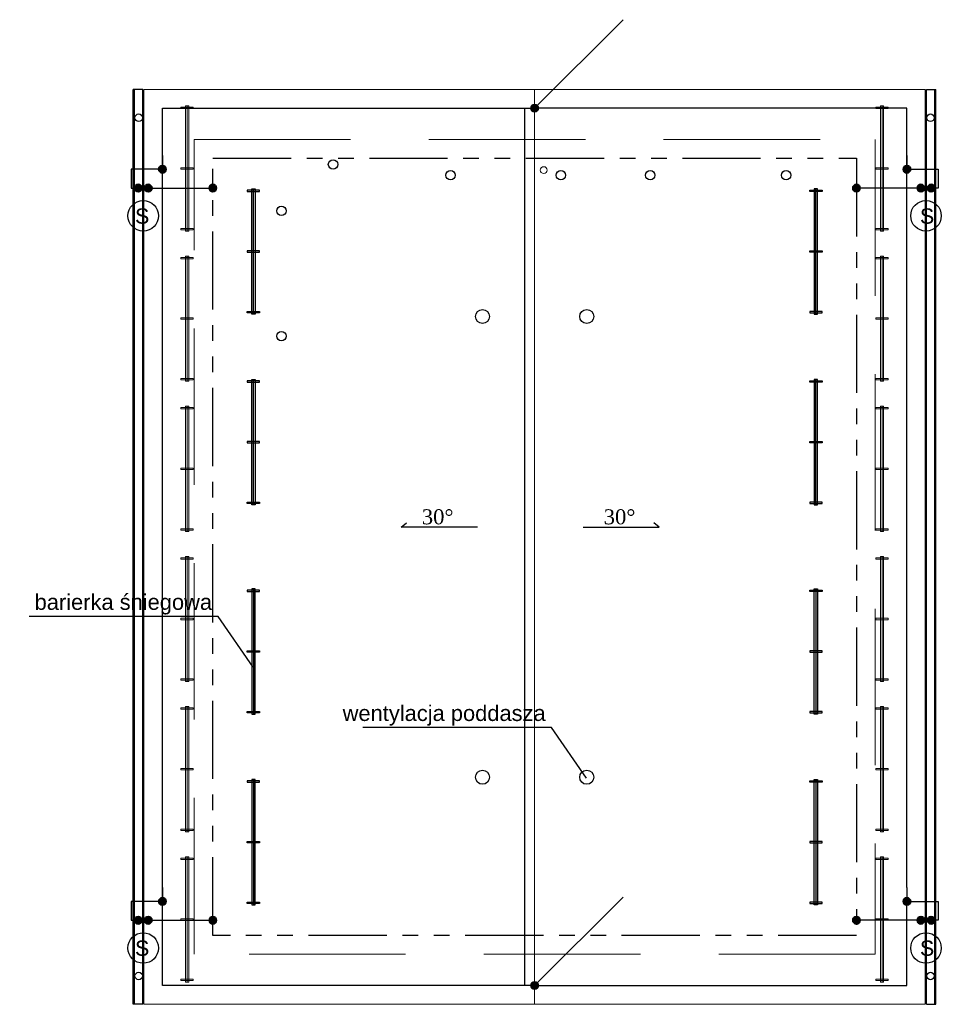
# Model space of a CAD drawing. Header units: millimetres. Extents: x 30042 to 52526, y 144 to 6858.
# Tile 24 of 28: x 41278 to 42750, y 5285 to 6858. Entities that reach past the tile are written whole.
import ezdxf

# ---------------------------------------------------------------- set-up
doc = ezdxf.new("R2010")
doc.units = ezdxf.units.MM
doc.header["$LTSCALE"] = 100
for name, pattern in [('0.50mmSolid', [0]), ('DASHED', [0.75, 0.5, -0.25]), ('POZORNA', [2.5, 1.25, -0.25, 0.25, -0.25, 0.25, -0.25])]:
    doc.linetypes.add(name, pattern=pattern)
doc.layers.add('2DS_PLS_KAN', color=7, linetype='Continuous', lineweight=70, true_color=0xa50000)
doc.layers.add('dach', color=7, linetype='Continuous', lineweight=20, true_color=0xd60036)
for name, color, linetype, lineweight in [('_0', 7, 'Continuous', 0), ('kominy', 252, 'Continuous', 13), ('sciany_wew', 7, 'Continuous', 18)]:
    doc.layers.add(name, color=color, linetype=linetype, lineweight=lineweight)
doc.layers.add('ODGROMOWA_ELEMENTY', color=6, linetype='Continuous', true_color=0xff00ff)
doc.layers.add('PDF _Geometria', color=7, linetype='Continuous')
doc.styles.add('PDF Arial', font='arial.ttf')
doc.styles.get("Standard").update_dxf_attribs({"font": 'arial.ttf'})
doc.dimstyles.new('Dach', dxfattribs={"dimtxt": 18, "dimasz": 1.5, "dimexe": 6, "dimexo": 30, "dimgap": 3, "dimtad": 1, "dimdec": 0, "dimlfac": 0.2, "dimzin": 0, "dimdsep": 46, "dimtxsty": 'Standard', "dimblk": 'DOT', "dimcen": 5, "dimclrd": 1, "dimclre": 6, "dimclrt": 3, "dimaunit": 1, "dimadec": 1, "dimazin": 0, "dimtfac": 1, "dimtdec": 0, "dimtofl": 0, "dimtmove": 0, "dimatfit": 3, "dimfxl": 1, "dimtolj": 1, "dimtzin": 0, "dimarcsym": 0})

# ---------------------------------------------------------------- blocks, each defined once
blk = doc.blocks.new('222')
for p, q in [((3.6, 117.2), (3.6, -4.2)), ((3.6, -4.2), (-3.6, 4.2))]:
    blk.add_line(p, q)
blk = doc.blocks.new('snieg')
at = {"layer": 'kominy'}
for points in [[(110.8, 0), (110.8, 5), (-89.2, 5), (-89.2, 0)], [(110.8, 0), (110.8, 2.5), (-89.2, 2.5), (-89.2, 0)], [(-87.2, 12.5), (-85, 12.5), (-85, -7.2), (-87.2, -7.2)], [(9.6, 12.5), (11.8, 12.5), (11.8, -7.2), (9.6, -7.2)], [(108.6, 12.5), (106.5, 12.5), (106.5, -7.2), (108.6, -7.2)]]:
    blk.add_lwpolyline(points, close=True, dxfattribs=at)
blk = doc.blocks.new('*U696')
at = {"layer": '_0', "xscale": -1, "rotation": 180}
blk.add_blockref('snieg', (-10.8, 2.6), dxfattribs=at)
blk = doc.blocks.new('*U697')
at = {"layer": '2DS_PLS_KAN', "color": 0, "linetype": 'ByBlock', "lineweight": -2, "transparency": 16777216}
for p in [(0, 0), (240, 0), (480, 0), (720, 0), (960, 0), (1200, 0)]:
    blk.add_blockref('*U696', p, dxfattribs=at)
blk = doc.blocks.new('*U698')
at = {"layer": '_0', "xscale": -1, "rotation": 180}
blk.add_blockref('snieg', (-10.8, 2.6), dxfattribs=at)
blk = doc.blocks.new('*U699')
at = {"layer": '2DS_PLS_KAN', "color": 0, "linetype": 'ByBlock', "lineweight": -2, "transparency": 16777216}
for p in [(0, 0), (240, 0), (480, 0), (720, 0), (960, 0), (1200, 0)]:
    blk.add_blockref('*U698', p, dxfattribs=at)
blk = doc.blocks.new('barierka')
at = {"color": 0}
for points in [[(5525.1, 5068.3), (5525.1, 5073.3), (5325.1, 5073.3), (5325.1, 5068.3)], [(5525.1, 5068.3), (5525.1, 5070.8), (5325.1, 5070.8), (5325.1, 5068.3)], [(5327.1, 5080.8), (5329.3, 5080.8), (5329.3, 5061.1), (5327.1, 5061.1)], [(5423.9, 5080.8), (5426.1, 5080.8), (5426.1, 5061.1), (5423.9, 5061.1)], [(5523.1, 5080.8), (5520.9, 5080.8), (5520.9, 5061.1), (5523.1, 5061.1)]]:
    blk.add_lwpolyline(points, close=True, dxfattribs=at)
blk = doc.blocks.new('_Dot')
at = {"color": 0, "linetype": 'ByBlock', "lineweight": -2}
blk.add_line((-0.5, 0), (-1, 0), dxfattribs=at)
at = {"color": 0, "linetype": 'ByBlock', "const_width": 0.5}
blk.add_lwpolyline([(-0.25, 0, 1), (0.25, 0, 1)], format="xyb", close=True, dxfattribs=at)

msp = doc.modelspace()

# ---------------------------------------------------------------- hatches: boundary and pattern name
at = {"layer": 'ODGROMOWA_ELEMENTY'}
h = msp.add_hatch(color=256, dxfattribs=at)
h.dxf.hatch_style = 1
edge = h.paths.add_edge_path()
edge.add_arc((42100.6, 6717.1), 6.02, 0, 360)
h = msp.add_hatch(color=256, dxfattribs=at)
h.dxf.hatch_style = 1
edge = h.paths.add_edge_path()
edge.add_arc((41506, 6619.4), 6.02, 0, 360)
h = msp.add_hatch(color=256, dxfattribs=at)
h.dxf.hatch_style = 1
edge = h.paths.add_edge_path()
edge.add_arc((42695.2, 6619.4), 6.02, 0, 360)
h = msp.add_hatch(color=256, dxfattribs=at)
h.dxf.hatch_style = 1
edge = h.paths.add_edge_path()
edge.add_arc((41467.4, 6589.4), 6.02, 0, 360)
h = msp.add_hatch(color=256, dxfattribs=at)
h.dxf.hatch_style = 1
edge = h.paths.add_edge_path()
edge.add_arc((41483.5, 6589.4), 6.02, 0, 360)
h = msp.add_hatch(color=256, dxfattribs=at)
h.dxf.hatch_style = 1
edge = h.paths.add_edge_path()
edge.add_arc((41586.6, 6589.4), 6.02, 0, 360)
h = msp.add_hatch(color=256, dxfattribs=at)
h.dxf.hatch_style = 1
edge = h.paths.add_edge_path()
edge.add_arc((42614.6, 6589.4), 6.02, 0, 360)
h = msp.add_hatch(color=256, dxfattribs=at)
h.dxf.hatch_style = 1
edge = h.paths.add_edge_path()
edge.add_arc((42717.7, 6589.4), 6.02, 0, 360)
h = msp.add_hatch(color=256, dxfattribs=at)
h.dxf.hatch_style = 1
edge = h.paths.add_edge_path()
edge.add_arc((42733.8, 6589.4), 6.02, 0, 360)
h = msp.add_hatch(color=256, dxfattribs=at)
h.dxf.hatch_style = 1
edge = h.paths.add_edge_path()
edge.add_arc((41506, 5449.4), 6.02, 0, 360)
h = msp.add_hatch(color=256, dxfattribs=at)
h.dxf.hatch_style = 1
edge = h.paths.add_edge_path()
edge.add_arc((42695.2, 5449.4), 6.02, 0, 360)
h = msp.add_hatch(color=256, dxfattribs=at)
h.dxf.hatch_style = 1
edge = h.paths.add_edge_path()
edge.add_arc((41467.4, 5419.4), 6.02, 0, 360)
h = msp.add_hatch(color=256, dxfattribs=at)
h.dxf.hatch_style = 1
edge = h.paths.add_edge_path()
edge.add_arc((41483.5, 5419.4), 6.02, 0, 360)
h = msp.add_hatch(color=256, dxfattribs=at)
h.dxf.hatch_style = 1
edge = h.paths.add_edge_path()
edge.add_arc((41586.6, 5419.4), 6.02, 0, 360)
h = msp.add_hatch(color=256, dxfattribs=at)
h.dxf.hatch_style = 1
edge = h.paths.add_edge_path()
edge.add_arc((42614.6, 5419.4), 6.02, 0, 360)
h = msp.add_hatch(color=256, dxfattribs=at)
h.dxf.hatch_style = 1
edge = h.paths.add_edge_path()
edge.add_arc((42717.7, 5419.4), 6.02, 0, 360)
h = msp.add_hatch(color=256, dxfattribs=at)
h.dxf.hatch_style = 1
edge = h.paths.add_edge_path()
edge.add_arc((42733.8, 5419.4), 6.02, 0, 360)
h = msp.add_hatch(color=256, dxfattribs=at)
h.dxf.hatch_style = 1
edge = h.paths.add_edge_path()
edge.add_arc((42100.6, 5315.1), 6.02, 0, 360)

# ---------------------------------------------------------------- linework, layer by layer
for p, q in [((41459.6, 5285.1), (41459.6, 6747.1)), ((41461.6, 5285.1), (41461.6, 6747.1)), ((41474.6, 5285.1), (41474.6, 6747.1)), ((42726.6, 5285.1), (42726.6, 6747.1)), ((42739.6, 5285.1), (42739.6, 6747.1)), ((42741.6, 5285.1), (42741.6, 6747.1)), ((41474.6, 5285.1), (41459.6, 5285.1)), ((42726.6, 5285.1), (42741.6, 5285.1))]:
    msp.add_line(p, q)
for points in [[(41474.6, 6747.1), (41459.6, 6747.1)], [(42726.6, 6747.1), (42741.6, 6747.1)]]:
    msp.add_lwpolyline(points)
for centre, radius in [((41468.3, 6701.8), 6), ((42732.9, 6701.8), 6), ((42017.4, 6384.2), 11.2), ((42183.8, 6384.2), 11.2), ((42017.4, 5647.9), 11.2), ((42183.8, 5647.9), 11.2), ((41468.3, 5330.3), 6), ((42732.9, 5330.3), 6)]:
    msp.add_circle(centre, radius)
at = {"color": 1, "linetype": '0.50mmSolid'}
for centre in [(41778.6, 6627.1), (41966.3, 6609.9), (42142.6, 6609.9), (42285.3, 6609.9), (42502.3, 6609.9), (41696.3, 6552.9), (41696.3, 6352.9)]:
    msp.add_circle(centre, 7.5, dxfattribs=at)
at = {"layer": 'dach'}
msp.add_lwpolyline([(41476.6, 6747.1), (42724.6, 6747.1), (42724.6, 5285.1), (41476.6, 5285.1)], close=True, dxfattribs=at)
at = {"layer": 'ODGROMOWA_ELEMENTY'}
for points in [[(42100.6, 6717.1), (42242, 6858.5)], [(41506, 5471.6), (41506, 6717.1), (42100.6, 6717.1)], [(42100.6, 5315.1), (42085, 5315.1), (42085, 6717.1), (42100.6, 6717.1)], [(42695.2, 5471.6), (42695.2, 6717.1), (42100.6, 6717.1)], [(41506, 6641.5), (41506, 6619.4), (41456, 6619.4), (41456, 6589.4), (41586.6, 6589.4)], [(42695.2, 6641.5), (42695.2, 6619.4), (42745.2, 6619.4), (42745.2, 6589.4), (42614.6, 6589.4)], [(41506, 5471.6), (41506, 5449.4), (41456, 5449.4), (41456, 5419.4), (41586.6, 5419.4)], [(42085, 5315.1), (41506, 5315.1), (41506, 5471.6)], [(42695.2, 5471.6), (42695.2, 5449.4), (42745.2, 5449.4), (42745.2, 5419.4), (42614.6, 5419.4)], [(42100.6, 5315.1), (42242, 5456.5)], [(42100.6, 5315.1), (42695.2, 5315.1), (42695.2, 5449.4)]]:
    msp.add_lwpolyline(points, dxfattribs=at)
at = {"layer": 'ODGROMOWA_ELEMENTY', "linetype": 'POZORNA'}
msp.add_lwpolyline([(41586.6, 6637.1), (42614.6, 6637.1), (42614.6, 5395.1), (41586.6, 5395.1)], close=True, dxfattribs=at)
at = {"layer": 'ODGROMOWA_ELEMENTY'}
for centre in [(41475.5, 6545), (42725.7, 6545), (41475.5, 5375), (42725.7, 5375)]:
    msp.add_circle(centre, 24.4, dxfattribs=at)
at = {"layer": 'PDF _Geometria', "color": 6, "lineweight": 35}
for centre in [(42100.6, 6717.1), (41506, 6619.4), (42695.2, 6619.4), (41467.4, 6589.4), (41483.5, 6589.4), (41586.6, 6589.4), (42614.6, 6589.4), (42717.7, 6589.4), (42733.8, 6589.4), (41506, 5449.4), (42695.2, 5449.4), (41467.4, 5419.4), (41483.5, 5419.4), (41586.6, 5419.4), (42614.6, 5419.4), (42717.7, 5419.4), (42733.8, 5419.4), (42100.6, 5315.1)]:
    msp.add_circle(centre, 6.02, dxfattribs=at)
at = {"layer": 'sciany_wew'}
msp.add_lwpolyline([(42100.6, 6747.1), (42100.6, 5285.1)], dxfattribs=at)
at = {"layer": 'sciany_wew', "linetype": 'DASHED', "ltscale": 5}
msp.add_lwpolyline([(41556.6, 6667.1), (42644.6, 6667.1), (42644.6, 5365.1), (41556.6, 5365.1)], close=True, dxfattribs=at)
at = {"layer": 'sciany_wew'}
msp.add_circle((42115.2, 6618.1), 5.5, dxfattribs=at)
msp.add_circle((42115.2, 6618.1), 5.5, dxfattribs=at)

# ---------------------------------------------------------------- block references
at = {"color": 0, "xscale": -1}
for p, rotation in [((46722.3, 11913.1), 89.99999999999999), ((46722.3, 11608.4), 89.99999999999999), ((37478.9, 423.7), 270), ((37478.9, 119), 270)]:
    msp.add_blockref('barierka', p, dxfattribs=dict(at, rotation=rotation))
at = {"color": 0}
for p, rotation in [((37478.9, 11913.1), 270), ((37478.9, 11608.4), 270), ((46722.3, 423.7), 90), ((46722.3, 119), 90)]:
    msp.add_blockref('barierka', p, dxfattribs=dict(at, rotation=rotation))
at = {"rotation": 270}
msp.add_blockref('222', (41891.9, 6051.1), dxfattribs=at)
at = {"xscale": -1, "rotation": 89.99999999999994}
msp.add_blockref('222', (42295.3, 6051.1), dxfattribs=at)
at = {"layer": '2DS_PLS_KAN', "rotation": 270}
msp.add_blockref('*U699', (41545.6, 6620.7), dxfattribs=at)
at = {"layer": '2DS_PLS_KAN', "xscale": -1, "rotation": 89.99999999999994}
msp.add_blockref('*U697', (42655.6, 6620.7), dxfattribs=at)

# ---------------------------------------------------------------- texts
at = {"char_height": 24, "attachment_point": 3}
for insert, width in [((41971.1, 6076.1), 60.931), ((42261.6, 6076.1), 49.505)]:
    msp.add_mtext('{\\fTimes New Roman|b0|i0|c238|p18;30%%D}', dxfattribs=dict(at, insert=insert, width=width))
at = {"layer": 'kominy', "char_height": 25, "width": 332.58, "attachment_point": 3}
for s, insert in [('{\\C0;barierka śniegowa }', (41585.4, 5940.4)), ('{\\C0;wentylacja poddasza}', (42118.2, 5762.8))]:
    msp.add_mtext(s, dxfattribs=dict(at, insert=insert))
at = {"layer": 'ODGROMOWA_ELEMENTY', "color": 6, "char_height": 24.5, "style": 'PDF Arial'}
for insert, attachment_point in [((41485.2, 6532.1), 9), ((42716, 6532.1), 7), ((41485.2, 5362.2), 9), ((42716, 5362.2), 7)]:
    msp.add_mtext('S', dxfattribs=dict(at, insert=insert, attachment_point=attachment_point))

# ---------------------------------------------------------------- leaders
at = {"layer": 'kominy', "lineweight": 15}
for points in [[(41650.8, 5823.8), (41595, 5904.8), (41293.5, 5904.8)], [(42183.7, 5646.2), (42127.8, 5727.2), (41826.3, 5727.2)]]:
    msp.add_leader(points, dimstyle='Dach', override={"dimgap": 1, "dimtad": 0}, dxfattribs=at)

doc.saveas('drawing.dxf')
